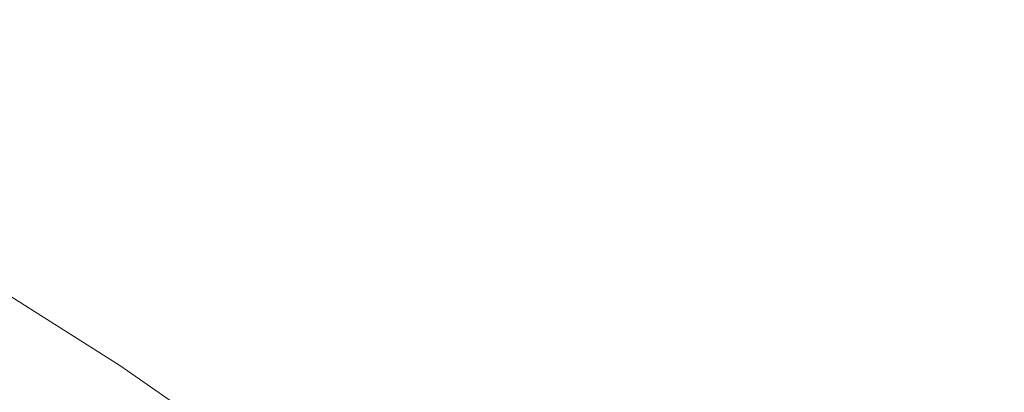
# Model space of a CAD drawing. Header units: centimetres. Extents: x -35.1 to 36.2, y 4.2 to 6.
# Tile 186 of 256: x -11.19481 to -11.16925, y 5.97419 to 5.98387. Entities that reach past the tile are written whole.
import ezdxf

# ---------------------------------------------------------------- set-up
doc = ezdxf.new("R2010")
doc.units = ezdxf.units.CM
doc.header["$LTSCALE"] = 2.54
doc.layers.add('Lucido design-1', color=7, linetype='Continuous')

# ---------------------------------------------------------------- blocks, each defined once
blk = doc.blocks.new('Gruppo-4-1')
at = {"color": 7, "linetype": 'Continuous', "lineweight": 9}
for points, invisible_edges in [([(36.07398, 5.984428, -2312.36844), (-34.958478, 5.984428, -2312.36844), (-34.958478, 5.982004, -2312.364812), (36.07398, 5.982004, -2312.364812)], 5), ([(-11.193841, 5.982295, -2312.774404), (-11.195702, 5.982295, -2312.778529), (-11.198726, 5.983889, -2312.777805), (-11.196834, 5.983889, -2312.773611)], 15), ([(-11.196834, 5.983889, -2312.773611), (-11.194784, 5.983889, -2312.769484), (-11.191824, 5.982295, -2312.770344), (-11.193841, 5.982295, -2312.774404)], 15), ([(-11.189657, 5.982295, -2312.766355), (-11.191824, 5.982295, -2312.770344), (-11.194784, 5.983889, -2312.769484), (-11.192581, 5.983889, -2312.765428)], 15), ([(-11.192581, 5.983889, -2312.765428), (-11.19023, 5.983889, -2312.761448), (-11.187345, 5.982295, -2312.762439), (-11.189657, 5.982295, -2312.766355)], 15), ([(-11.184893, 5.982295, -2312.758602), (-11.187345, 5.982295, -2312.762439), (-11.19023, 5.983889, -2312.761448), (-11.187738, 5.983889, -2312.757548)], 15), ([(-11.187738, 5.983889, -2312.757548), (-11.18511, 5.983889, -2312.75373), (-11.182309, 5.982295, -2312.754847), (-11.184893, 5.982295, -2312.758602)], 15), ([(-11.179598, 5.982295, -2312.751178), (-11.182309, 5.982295, -2312.754847), (-11.18511, 5.983889, -2312.75373), (-11.182355, 5.983889, -2312.75)], 15), ([(-11.182355, 5.983889, -2312.75), (-11.179476, 5.983889, -2312.74636), (-11.176767, 5.982295, -2312.747597), (-11.179598, 5.982295, -2312.751178)], 15), ([(-11.173822, 5.982295, -2312.744108), (-11.176767, 5.982295, -2312.747597), (-11.179476, 5.983889, -2312.74636), (-11.176483, 5.983889, -2312.742813)], 15), ([(-11.176483, 5.983889, -2312.742813), (-11.173381, 5.983889, -2312.73936), (-11.170771, 5.982295, -2312.740712), (-11.173822, 5.982295, -2312.744108)], 15), ([(-11.16762, 5.982295, -2312.737412), (-11.170771, 5.982295, -2312.740712), (-11.173381, 5.983889, -2312.73936), (-11.170178, 5.983889, -2312.736006)], 15), ([(-11.170178, 5.983889, -2312.736006), (-11.16688, 5.983889, -2312.73275), (-11.164376, 5.982295, -2312.73421), (-11.16762, 5.982295, -2312.737412)], 15), ([(-11.194435, 5.980649, -2312.783351), (-11.195944, 5.980649, -2312.787523), (-11.198935, 5.982295, -2312.786955), (-11.197401, 5.982295, -2312.782714)], 15), ([(-11.197401, 5.982295, -2312.782714), (-11.195702, 5.982295, -2312.778529), (-11.192763, 5.980649, -2312.779233), (-11.194435, 5.980649, -2312.783351)], 15), ([(-11.190932, 5.980649, -2312.775174), (-11.192763, 5.980649, -2312.779233), (-11.195702, 5.982295, -2312.778529), (-11.193841, 5.982295, -2312.774404)], 15), ([(-11.193841, 5.982295, -2312.774404), (-11.191824, 5.982295, -2312.770344), (-11.188948, 5.980649, -2312.77118), (-11.190932, 5.980649, -2312.775174)], 15), ([(-11.186816, 5.980649, -2312.767255), (-11.188948, 5.980649, -2312.77118), (-11.191824, 5.982295, -2312.770344), (-11.189657, 5.982295, -2312.766355)], 15), ([(-11.189657, 5.982295, -2312.766355), (-11.187345, 5.982295, -2312.762439), (-11.184541, 5.980649, -2312.763402), (-11.186816, 5.980649, -2312.767255)], 15), ([(-11.182129, 5.980649, -2312.759627), (-11.184541, 5.980649, -2312.763402), (-11.187345, 5.982295, -2312.762439), (-11.184893, 5.982295, -2312.758602)], 15), ([(-11.184893, 5.982295, -2312.758602), (-11.182309, 5.982295, -2312.754847), (-11.179586, 5.980649, -2312.755933), (-11.182129, 5.980649, -2312.759627)], 15), ([(-11.176919, 5.980649, -2312.752323), (-11.179586, 5.980649, -2312.755933), (-11.182309, 5.982295, -2312.754847), (-11.179598, 5.982295, -2312.751178)], 15), ([(-11.179598, 5.982295, -2312.751178), (-11.176767, 5.982295, -2312.747597), (-11.174133, 5.980649, -2312.7488), (-11.176919, 5.980649, -2312.752323)], 15), ([(-11.171236, 5.980649, -2312.745366), (-11.174133, 5.980649, -2312.7488), (-11.176767, 5.982295, -2312.747597), (-11.173822, 5.982295, -2312.744108)], 15), ([(-11.173822, 5.982295, -2312.744108), (-11.170771, 5.982295, -2312.740712), (-11.168234, 5.980649, -2312.742025), (-11.171236, 5.980649, -2312.745366)], 15), ([(-11.165134, 5.980649, -2312.738779), (-11.168234, 5.980649, -2312.742025), (-11.170771, 5.982295, -2312.740712), (-11.16762, 5.982295, -2312.737412)], 15), ([(36.07398, 5.982004, -2312.364812), (-34.958478, 5.982004, -2312.364812), (-34.958478, 5.979424, -2312.361294), (36.07398, 5.979424, -2312.361294)], 5), ([(-11.194362, 5.978953, -2312.792228), (-11.195514, 5.978953, -2312.796425), (-11.198457, 5.980649, -2312.796009), (-11.197286, 5.980649, -2312.791744)], 15), ([(-11.197286, 5.980649, -2312.791744), (-11.195944, 5.980649, -2312.787523), (-11.193042, 5.978953, -2312.788074), (-11.194362, 5.978953, -2312.792228)], 15), ([(-11.191557, 5.978953, -2312.783968), (-11.193042, 5.978953, -2312.788074), (-11.195944, 5.980649, -2312.787523), (-11.194435, 5.980649, -2312.783351)], 15), ([(-11.194435, 5.980649, -2312.783351), (-11.192763, 5.980649, -2312.779233), (-11.189911, 5.978953, -2312.779916), (-11.191557, 5.978953, -2312.783968)], 15), ([(-11.18811, 5.978953, -2312.775922), (-11.189911, 5.978953, -2312.779916), (-11.192763, 5.980649, -2312.779233), (-11.190932, 5.980649, -2312.775174)], 15), ([(-11.190932, 5.980649, -2312.775174), (-11.188948, 5.980649, -2312.77118), (-11.186157, 5.978953, -2312.771991), (-11.18811, 5.978953, -2312.775922)], 15), ([(-11.184059, 5.978953, -2312.768128), (-11.186157, 5.978953, -2312.771991), (-11.188948, 5.980649, -2312.77118), (-11.186816, 5.980649, -2312.767255)], 15), ([(-11.186816, 5.980649, -2312.767255), (-11.184541, 5.980649, -2312.763402), (-11.18182, 5.978953, -2312.764337), (-11.184059, 5.978953, -2312.768128)], 15), ([(-11.179446, 5.978953, -2312.760622), (-11.18182, 5.978953, -2312.764337), (-11.184541, 5.980649, -2312.763402), (-11.182129, 5.980649, -2312.759627)], 15), ([(-11.182129, 5.980649, -2312.759627), (-11.179586, 5.980649, -2312.755933), (-11.176944, 5.978953, -2312.756986), (-11.179446, 5.978953, -2312.760622)], 15), ([(-11.174319, 5.978953, -2312.753434), (-11.176944, 5.978953, -2312.756986), (-11.179586, 5.980649, -2312.755933), (-11.176919, 5.980649, -2312.752323)], 15), ([(-11.176919, 5.980649, -2312.752323), (-11.174133, 5.980649, -2312.7488), (-11.171578, 5.978953, -2312.749967), (-11.174319, 5.978953, -2312.753434)], 15), ([(-11.168727, 5.978953, -2312.746588), (-11.171578, 5.978953, -2312.749967), (-11.174133, 5.980649, -2312.7488), (-11.171236, 5.980649, -2312.745366)], 15), ([(-11.171236, 5.980649, -2312.745366), (-11.168234, 5.980649, -2312.742025), (-11.165773, 5.978953, -2312.7433), (-11.168727, 5.978953, -2312.746588)], 15), ([(36.07398, 5.979424, -2312.361294), (-34.958478, 5.979424, -2312.361294), (-34.958478, 5.976693, -2312.357891), (36.07398, 5.976693, -2312.357891)], 5), ([(-11.197931, 5.978953, -2312.809213), (-11.197301, 5.978953, -2312.804923), (-11.194422, 5.977213, -2312.805193), (-11.195041, 5.977213, -2312.809416)], 15), ([(-11.193628, 5.977213, -2312.800995), (-11.194422, 5.977213, -2312.805193), (-11.197301, 5.978953, -2312.804923), (-11.196495, 5.978953, -2312.800658)], 15), ([(-11.196495, 5.978953, -2312.800658), (-11.195514, 5.978953, -2312.796425), (-11.192663, 5.977213, -2312.796828), (-11.193628, 5.977213, -2312.800995)], 15), ([(-11.191529, 5.977213, -2312.792697), (-11.192663, 5.977213, -2312.796828), (-11.195514, 5.978953, -2312.796425), (-11.194362, 5.978953, -2312.792228)], 15), ([(-11.194362, 5.978953, -2312.792228), (-11.193042, 5.978953, -2312.788074), (-11.190229, 5.977213, -2312.788608), (-11.191529, 5.977213, -2312.792697)], 15), ([(-11.188767, 5.977213, -2312.784566), (-11.190229, 5.977213, -2312.788608), (-11.193042, 5.978953, -2312.788074), (-11.191557, 5.978953, -2312.783968)], 15), ([(-11.191557, 5.978953, -2312.783968), (-11.189911, 5.978953, -2312.779916), (-11.187148, 5.977213, -2312.780577), (-11.188767, 5.977213, -2312.784566)], 15), ([(-11.185374, 5.977213, -2312.776646), (-11.187148, 5.977213, -2312.780577), (-11.189911, 5.978953, -2312.779916), (-11.18811, 5.978953, -2312.775922)], 15), ([(-11.18811, 5.978953, -2312.775922), (-11.186157, 5.978953, -2312.771991), (-11.183452, 5.977213, -2312.772777), (-11.185374, 5.977213, -2312.776646)], 15), ([(-11.181387, 5.977213, -2312.768974), (-11.183452, 5.977213, -2312.772777), (-11.186157, 5.978953, -2312.771991), (-11.184059, 5.978953, -2312.768128)], 15), ([(-11.184059, 5.978953, -2312.768128), (-11.18182, 5.978953, -2312.764337), (-11.179183, 5.977213, -2312.765243), (-11.181387, 5.977213, -2312.768974)], 15), ([(-11.176846, 5.977213, -2312.761586), (-11.179183, 5.977213, -2312.765243), (-11.18182, 5.978953, -2312.764337), (-11.179446, 5.978953, -2312.760622)], 15), ([(-11.179446, 5.978953, -2312.760622), (-11.176944, 5.978953, -2312.756986), (-11.174383, 5.977213, -2312.758007), (-11.176846, 5.977213, -2312.761586)], 15), ([(-11.1718, 5.977213, -2312.75451), (-11.174383, 5.977213, -2312.758007), (-11.176944, 5.978953, -2312.756986), (-11.174319, 5.978953, -2312.753434)], 15), ([(-11.174319, 5.978953, -2312.753434), (-11.171578, 5.978953, -2312.749967), (-11.169101, 5.977213, -2312.751097), (-11.1718, 5.977213, -2312.75451)], 15), ([(-11.166295, 5.977213, -2312.747772), (-11.169101, 5.977213, -2312.751097), (-11.171578, 5.978953, -2312.749967), (-11.168727, 5.978953, -2312.746588)], 15), ([(-11.196854, 5.977832, -2312.82217), (-11.192204, 5.974886, -2312.82217), (-11.192204, 5.974886, -2313.02217), (-11.195852, 5.977197, -2313.02217)], 10), ([(-11.192945, 5.975431, -2312.817976), (-11.192204, 5.974886, -2312.82217), (-11.196854, 5.977832, -2312.82217), (-11.195752, 5.977213, -2312.81791)], 13), ([(-11.195883, 5.977175, -2313.025294), (-11.193076, 5.975394, -2313.025294), (-11.193204, 5.975284, -2313.028414), (-11.196007, 5.977063, -2313.028414)], 15), ([(-11.195852, 5.977197, -2313.02217), (-11.192204, 5.974886, -2313.02217), (-11.193076, 5.975394, -2313.025294), (-11.195883, 5.977175, -2313.025294)], 14), ([(-11.195752, 5.977213, -2312.81791), (-11.195485, 5.977213, -2312.813657), (-11.192682, 5.975431, -2312.813788), (-11.192945, 5.975431, -2312.817976)], 15), ([(-11.192245, 5.975431, -2312.809612), (-11.192682, 5.975431, -2312.813788), (-11.195485, 5.977213, -2312.813657), (-11.195041, 5.977213, -2312.809416)], 15), ([(-11.195041, 5.977213, -2312.809416), (-11.194422, 5.977213, -2312.805193), (-11.191635, 5.975431, -2312.805454), (-11.192245, 5.975431, -2312.809612)], 15), ([(-11.190854, 5.975431, -2312.801321), (-11.191635, 5.975431, -2312.805454), (-11.194422, 5.977213, -2312.805193), (-11.193628, 5.977213, -2312.800995)], 15), ([(-11.193628, 5.977213, -2312.800995), (-11.192663, 5.977213, -2312.796828), (-11.189904, 5.975431, -2312.797218), (-11.190854, 5.975431, -2312.801321)], 15), ([(-11.188787, 5.975431, -2312.793151), (-11.189904, 5.975431, -2312.797218), (-11.192663, 5.977213, -2312.796828), (-11.191529, 5.977213, -2312.792697)], 15), ([(-11.191529, 5.977213, -2312.792697), (-11.190229, 5.977213, -2312.788608), (-11.187507, 5.975431, -2312.789125), (-11.188787, 5.975431, -2312.793151)], 15), ([(-11.186068, 5.975431, -2312.785145), (-11.187507, 5.975431, -2312.789125), (-11.190229, 5.977213, -2312.788608), (-11.188767, 5.977213, -2312.784566)], 15), ([(-11.188767, 5.977213, -2312.784566), (-11.187148, 5.977213, -2312.780577), (-11.184473, 5.975431, -2312.781218), (-11.186068, 5.975431, -2312.785145)], 15), ([(-11.182727, 5.975431, -2312.777347), (-11.184473, 5.975431, -2312.781218), (-11.187148, 5.977213, -2312.780577), (-11.185374, 5.977213, -2312.776646)], 15), ([(-11.185374, 5.977213, -2312.776646), (-11.183452, 5.977213, -2312.772777), (-11.180835, 5.975431, -2312.773537), (-11.182727, 5.975431, -2312.777347)], 15), ([(-11.178801, 5.975431, -2312.769793), (-11.180835, 5.975431, -2312.773537), (-11.183452, 5.977213, -2312.772777), (-11.181387, 5.977213, -2312.768974)], 15), ([(-11.181387, 5.977213, -2312.768974), (-11.179183, 5.977213, -2312.765243), (-11.176631, 5.975431, -2312.766119), (-11.178801, 5.975431, -2312.769793)], 15), ([(-11.174331, 5.975431, -2312.762519), (-11.176631, 5.975431, -2312.766119), (-11.179183, 5.977213, -2312.765243), (-11.176846, 5.977213, -2312.761586)], 15), ([(-11.176846, 5.977213, -2312.761586), (-11.174383, 5.977213, -2312.758007), (-11.171905, 5.975431, -2312.758995), (-11.174331, 5.975431, -2312.762519)], 15), ([(-11.169361, 5.975431, -2312.755552), (-11.171905, 5.975431, -2312.758995), (-11.174383, 5.977213, -2312.758007), (-11.1718, 5.977213, -2312.75451)], 15), ([(-11.1718, 5.977213, -2312.75451), (-11.169101, 5.977213, -2312.751097), (-11.166705, 5.975431, -2312.752192), (-11.169361, 5.975431, -2312.755552)], 15), ([(-11.196007, 5.977063, -2313.028414), (-11.193204, 5.975284, -2313.028414), (-11.193419, 5.975101, -2313.031524), (-11.196215, 5.976875, -2313.031524)], 15), ([(36.07398, 5.976693, -2312.357891), (-34.958478, 5.976693, -2312.357891), (-34.958478, 5.973816, -2312.354611), (36.07398, 5.973816, -2312.354611)], 5), ([(-11.196215, 5.976875, -2313.031524), (-11.193419, 5.975101, -2313.031524), (-11.193717, 5.974845, -2313.034621), (-11.196504, 5.976613, -2313.034621)], 15), ([(-11.196504, 5.976613, -2313.034621), (-11.193717, 5.974845, -2313.034621), (-11.1941, 5.974517, -2313.0377), (-11.196874, 5.976277, -2313.0377)], 15), ([(-11.196874, 5.976277, -2313.0377), (-11.1941, 5.974517, -2313.0377), (-11.194566, 5.974118, -2313.040757), (-11.197325, 5.975869, -2313.040757)], 15), ([(-11.197325, 5.975869, -2313.040757), (-11.194566, 5.974118, -2313.040757), (-11.195112, 5.97365, -2313.043786), (-11.197854, 5.97539, -2313.043786)], 15), ([(-11.190418, 5.973531, -2313.026855), (-11.190496, 5.973468, -2313.028414), (-11.193204, 5.975284, -2313.028414), (-11.193076, 5.975394, -2313.025294)], 15), ([(-11.193076, 5.975394, -2313.025294), (-11.190363, 5.973575, -2313.025294), (-11.190418, 5.973531, -2313.026855)], 11), ([(-11.190363, 5.973575, -2313.025294), (-11.193076, 5.975394, -2313.025294), (-11.192204, 5.974886, -2313.02217)], 11), ([(-11.192945, 5.975431, -2312.817976), (-11.192682, 5.975431, -2312.813788), (-11.189974, 5.973611, -2312.813914), (-11.190233, 5.973611, -2312.818039)], 15), ([(-11.192204, 5.974886, -2312.82217), (-11.192945, 5.975431, -2312.817976), (-11.190233, 5.973611, -2312.818039)], 11), ([(-11.189543, 5.973611, -2312.809802), (-11.189974, 5.973611, -2312.813914), (-11.192682, 5.975431, -2312.813788), (-11.192245, 5.975431, -2312.809612)], 15), ([(-11.192245, 5.975431, -2312.809612), (-11.191635, 5.975431, -2312.805454), (-11.188942, 5.973611, -2312.805707), (-11.189543, 5.973611, -2312.809802)], 15), ([(-11.188173, 5.973611, -2312.801636), (-11.188942, 5.973611, -2312.805707), (-11.191635, 5.975431, -2312.805454), (-11.190854, 5.975431, -2312.801321)], 15), ([(-11.190854, 5.975431, -2312.801321), (-11.189904, 5.975431, -2312.797218), (-11.187237, 5.973611, -2312.797595), (-11.188173, 5.973611, -2312.801636)], 15), ([(-11.186137, 5.973611, -2312.793589), (-11.187237, 5.973611, -2312.797595), (-11.189904, 5.975431, -2312.797218), (-11.188787, 5.975431, -2312.793151)], 15), ([(-11.188787, 5.975431, -2312.793151), (-11.187507, 5.975431, -2312.789125), (-11.184877, 5.973611, -2312.789624), (-11.186137, 5.973611, -2312.793589)], 15), ([(-11.183459, 5.973611, -2312.785705), (-11.184877, 5.973611, -2312.789624), (-11.187507, 5.975431, -2312.789125), (-11.186068, 5.975431, -2312.785145)], 15), ([(-11.186068, 5.975431, -2312.785145), (-11.184473, 5.975431, -2312.781218), (-11.181888, 5.973611, -2312.781837), (-11.183459, 5.973611, -2312.785705)], 15), ([(-11.180169, 5.973611, -2312.778024), (-11.181888, 5.973611, -2312.781837), (-11.184473, 5.975431, -2312.781218), (-11.182727, 5.975431, -2312.777347)], 15), ([(-11.182727, 5.975431, -2312.777347), (-11.180835, 5.975431, -2312.773537), (-11.178305, 5.973611, -2312.774272), (-11.180169, 5.973611, -2312.778024)], 15), ([(-11.176302, 5.973611, -2312.770585), (-11.178305, 5.973611, -2312.774272), (-11.180835, 5.975431, -2312.773537), (-11.178801, 5.975431, -2312.769793)], 15), ([(-11.178801, 5.975431, -2312.769793), (-11.176631, 5.975431, -2312.766119), (-11.174165, 5.973611, -2312.766966), (-11.176302, 5.973611, -2312.770585)], 15), ([(-11.171899, 5.973611, -2312.76342), (-11.174165, 5.973611, -2312.766966), (-11.176631, 5.975431, -2312.766119), (-11.174331, 5.975431, -2312.762519)], 15), ([(-11.174331, 5.975431, -2312.762519), (-11.171905, 5.975431, -2312.758995), (-11.169511, 5.973611, -2312.75995), (-11.171899, 5.973611, -2312.76342)], 15), ([(-11.167005, 5.973611, -2312.756559), (-11.169511, 5.973611, -2312.75995), (-11.171905, 5.975431, -2312.758995), (-11.169361, 5.975431, -2312.755552)], 15), ([(-11.169361, 5.975431, -2312.755552), (-11.166705, 5.975431, -2312.752192), (-11.164389, 5.973611, -2312.753249), (-11.167005, 5.973611, -2312.756559)], 15), ([(-11.190595, 5.973387, -2313.029971), (-11.190716, 5.973289, -2313.031524), (-11.193419, 5.975101, -2313.031524), (-11.193204, 5.975284, -2313.028414)], 15), ([(-11.193204, 5.975284, -2313.028414), (-11.190496, 5.973468, -2313.028414), (-11.190595, 5.973387, -2313.029971)], 11), ([(-11.19086, 5.973173, -2313.033075), (-11.191024, 5.973039, -2313.034621), (-11.193717, 5.974845, -2313.034621), (-11.193419, 5.975101, -2313.031524)], 15), ([(-11.193419, 5.975101, -2313.031524), (-11.190716, 5.973289, -2313.031524), (-11.19086, 5.973173, -2313.033075)], 11), ([(-11.190334, 5.973589, -2313.02217), (-11.192204, 5.974886, -2313.02217), (-11.192204, 5.974886, -2312.82217), (-11.190334, 5.973589, -2312.82217)], 10), ([(-11.190233, 5.973611, -2312.818039), (-11.190334, 5.973589, -2312.82217), (-11.192204, 5.974886, -2312.82217)], 9), ([(-11.192204, 5.974886, -2313.02217), (-11.190334, 5.973589, -2313.02217), (-11.190363, 5.973575, -2313.025294)], 10), ([(-11.191211, 5.972888, -2313.036163), (-11.191419, 5.972719, -2313.0377), (-11.1941, 5.974517, -2313.0377), (-11.193717, 5.974845, -2313.034621)], 15), ([(-11.193717, 5.974845, -2313.034621), (-11.191024, 5.973039, -2313.034621), (-11.191211, 5.972888, -2313.036163)], 11), ([(-11.191648, 5.972533, -2313.039231), (-11.191899, 5.97233, -2313.040757), (-11.194566, 5.974118, -2313.040757), (-11.1941, 5.974517, -2313.0377)], 15), ([(-11.1941, 5.974517, -2313.0377), (-11.191419, 5.972719, -2313.0377), (-11.191648, 5.972533, -2313.039231)], 11)]:
    blk.add_3dface(points, dxfattribs=dict(at, invisible_edges=invisible_edges))

msp = doc.modelspace()

# ---------------------------------------------------------------- block references
at = {"layer": 'Lucido design-1', "color": 7}
msp.add_blockref('Gruppo-4-1', (0, 0), dxfattribs=at)

doc.saveas('drawing.dxf')
